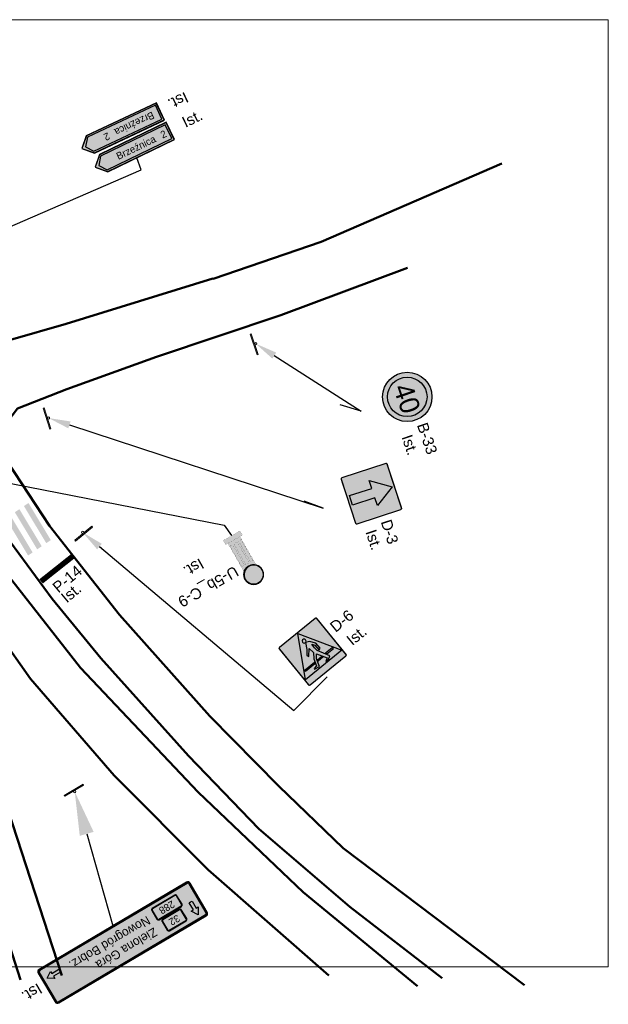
# Model space of a CAD drawing. Header units: millimetres. Extents: x -32728 to 16036, y -21222 to 1675.
# Tile 45 of 58: x 3359 to 3412, y 1506 to 1596. Entities that reach past the tile are written whole.
import ezdxf
from ezdxf import colors
from ezdxf.entities.mleader import LeaderData, LeaderLine
from ezdxf.enums import TextEntityAlignment as Align
from ezdxf.math import Vec2, Vec3

# ---------------------------------------------------------------- set-up
doc = ezdxf.new("R2010")
doc.units = ezdxf.units.MM
doc.linetypes.add('2', pattern=[1.5, 1, -0.5])
doc.linetypes.add('P-14', pattern=[1, 0.75, -0.25])
doc.layers.add('0  podklady', color=250, linetype='Continuous', lineweight=5, plot=False)
doc.layers.add('0 pomoc', color=61, linetype='Continuous', lineweight=30, plot=False)
doc.layers.add('10 znaki pionowe istniejące', color=251, linetype='Continuous', lineweight=15)
doc.layers.add('10 znaki poziome istniejące', color=251, linetype='Continuous', lineweight=15)
doc.layers.add('2 krawedz jezdni', color=7, linetype='2', lineweight=50, true_color=0x000000)
for name, color, linetype, true_color in [('ZWTraffic_Color_255_255_255', 7, 'Continuous', 0xffffff), ('ZWTraffic_Grey_0_0_0', 7, 'Continuous', 0x000000), ('ZWTraffic_Grey_0_148_66', 7, 'Continuous', 0x5e5e5e), ('ZWTraffic_Grey_1', 7, 'Continuous', 0x4c4c4c), ('ZWTraffic_Grey_2', 7, 'Continuous', 0xe1e1e1), ('ZWTraffic_Grey_255_0_0', 7, 'Continuous', 0x4c4c4c), ('ZWTraffic_Grey_255_209_0', 7, 'Continuous', 0xc6c6c6), ('ZWTraffic_Grey_255_255_255', 7, 'Continuous', 0xffffff), ('ZWTraffic_Grey_5', 7, 'Continuous', 0x1d1d1d), ('ZWTraffic_Grey_7', 7, 'Continuous', 0x000000)]:
    doc.layers.add(name, color=color, linetype=linetype, true_color=true_color)
doc.styles.add('Drogowy', font='Drogowa.ttf')
doc.styles.get("Standard").update_dxf_attribs({"font": 'arial.ttf'})
picture_1 = doc.add_image_def('image32.png', size_in_pixel=(1895, 898))

# ---------------------------------------------------------------- blocks, each defined once
blk = doc.blocks.new('P_Opis_Poziome')
for tag, p in [('SYMBOL', (0, 0)), ('DŁUGOŚĆ', (0, -1.2)), ('STAN', (0, -2.4))]:
    blk.add_attdef(tag, p, '', height=1)
at = {"flags": 1}
for tag, p in [('Powierzchnia', (0, -3.6)), ('Powierzchnia_na_mb', (0, -4.8))]:
    blk.add_attdef(tag, p, '', height=1, dxfattribs=at)
blk = doc.blocks.new('P_Opis_Pionowe')
for tag, p in [('Symbol', (0, 0)), ('Stan', (5, 0))]:
    blk.add_attdef(tag, p, '', height=1)
at = {"flags": 1}
for tag, p in [('Wielkość', (0, -1.2)), ('Odblaskowość', (0, -2.4)), ('Aktywny', (0, -3.6)), ('Ilość', (0, -4.8)), ('Dodatkowe', (0, -6)), ('Kilometraż', (0, -7.2)), ('NrDrogi', (0, -8.4))]:
    blk.add_attdef(tag, p, '', height=1, dxfattribs=at)
blk = doc.blocks.new('C-9_')
at = {"true_color": 0xffffff}
h = blk.add_hatch(color=7, dxfattribs=at)
h.dxf.hatch_style = 1
h.paths.add_polyline_path([(-450, 450, -1), (450, 450, -1)])
h.paths.add_polyline_path([(-441, 450, -1), (441, 450, -1)], flags=16)
at = {"true_color": 0x1d1d1d}
h = blk.add_hatch(color=250, dxfattribs=at)
h.paths.add_polyline_path([(220, 832, 1), (-220, 68, 1)])
h.paths.add_polyline_path([(215, 508), (351, 247), (58, 235), (103, 313), (-346, 572), (-278, 688), (170, 430)], flags=16)
at = {"true_color": 0xffffff}
h = blk.add_hatch(color=7, dxfattribs=at)
h.dxf.hatch_style = 1
h.paths.add_polyline_path([(215, 508), (351, 247), (58, 235), (103, 313), (-346, 572), (-278, 688), (170, 430)])
at = {"color": 7, "true_color": 0xffffff}
blk.add_lwpolyline([(450, 450, 1), (-450, 450, 1)], format="xyb", close=True, dxfattribs=at)
at = {"color": 250, "true_color": 0x1d1d1d}
blk.add_lwpolyline([(441, 450, 1), (-441, 450, 1)], format="xyb", close=True, dxfattribs=at)
blk = doc.blocks.new('U-5b_C-9_')
at = {"layer": 'ZWTraffic_Grey_2'}
h = blk.add_hatch(color=256, dxfattribs=at)
h.paths.add_polyline_path([(-33, 150), (-33, 586), (36, 586), (36, 150)])
h.paths.add_polyline_path([(64, 150), (64, 586), (119, 586), (119, 150)])
h.paths.add_polyline_path([(-115, 150), (-115, 586), (-63, 586), (-63, 150)])
at = {"layer": 'ZWTraffic_Grey_255_255_255'}
h = blk.add_hatch(color=256, dxfattribs=at)
h.paths.add_polyline_path([(-183, 815, 0.205258), (-126, 682, 0.4), (128, 682, 0.205258), (186, 815, 1)])
h.paths.add_polyline_path([(178, 815, 1), (-176, 815, 1)], flags=16)
h = blk.add_hatch(color=256, dxfattribs=at)
h.paths.add_polyline_path([(-126, 90), (128, 90), (128, 682, -0.4), (-126, 682)])
h.paths.add_polyline_path([(-33, 150), (-33, 586), (36, 586), (36, 150)], flags=16)
h.paths.add_polyline_path([(64, 150), (64, 586), (119, 586), (119, 150)], flags=16)
h.paths.add_polyline_path([(-115, 150), (-115, 586), (-63, 586), (-63, 150)], flags=16)
h.paths.add_polyline_path([(-175, 0), (-175, 90), (-126, 90), (128, 90), (175, 90), (175, 0)])
at = {"layer": 'ZWTraffic_Grey_0_0_0'}
blk.add_lwpolyline([(128, 682, 1.77, 1.77, 0), (128, 90, 1.77, 1.77, 0), (175, 90, 1.77, 1.77, 0), (175, 0, 1.77, 1.77, 0), (-175, 0, 1.77, 1.77, 0), (-175, 90, 1.77, 1.77, 0), (-126, 90, 1.77, 1.77, 0), (-126, 682, 1.77, 1.77, 0.4)], format="xyseb", close=True, dxfattribs=at)
at = {"layer": 'ZWTraffic_Grey_255_255_255', "const_width": 1.77}
blk.add_lwpolyline([(186, 815, 1), (-183, 815, 1)], format="xyb", close=True, dxfattribs=at)
at = {"layer": 'ZWTraffic_Grey_255_255_255'}
for points in [[(-115, 586, 1.77, 1.77, 0), (-115, 150, 1.77, 1.77, 0), (-63, 150, 1.77, 1.77, 0), (-63, 586, 1.77, 1.77, 0)], [(-33, 586, 1.77, 1.77, 0), (-33, 150, 1.77, 1.77, 0), (36, 150, 1.77, 1.77, 0), (36, 586, 1.77, 1.77, 0)], [(64, 586, 1.77, 1.77, 0), (64, 150, 1.77, 1.77, 0), (119, 150, 1.77, 1.77, 0), (119, 586, 1.77, 1.77, 0)]]:
    blk.add_lwpolyline(points, format="xyseb", close=True, dxfattribs=at)
blk.add_lwpolyline([(-126, 90, 1.77, 1.77, 0), (128, 90, 0, 0, 0)], format="xyseb", dxfattribs=at)
blk.add_circle((1, 815), 177, dxfattribs=at)
at = {"layer": 'ZWTraffic_Color_255_255_255', "xscale": 0.4, "yscale": 0.4, "zscale": 0.4}
blk.add_blockref('C-9_', (0, 638), dxfattribs=at)
blk = doc.blocks.new('Słupek')
h = blk.add_hatch(color=256)
h.paths.add_polyline_path([(-50, -5), (0, -5), (50, -5), (50, -10), (-50, -10)])
h.paths.add_polyline_path([(5, 0, 1), (-5, 0, 1)])
at = {"color": 7}
blk.add_lwpolyline([(-50, -5), (50, -5), (50, -10), (-50, -10)], close=True, dxfattribs=at)
blk.add_circle((0, 0), 5, dxfattribs=at)
blk = doc.blocks.new('D-3_')
at = {"layer": 'ZWTraffic_Grey_255_255_255'}
h = blk.add_hatch(color=256, dxfattribs=at)
h.dxf.hatch_style = 1
h.paths.add_polyline_path([(-450, 30, 0.4142136), (-420, 0), (0, 0), (420, 0, 0.4142136), (450, 30), (450, 870, 0.4142136), (420, 900), (-420, 900, 0.4142136), (-450, 870)])
h.paths.add_polyline_path([(-441, 30, 0.4142136), (-420, 9), (420, 9, 0.4142136), (441, 30), (441, 870, 0.4142136), (420, 891), (-420, 891, 0.4142136), (-441, 870)], flags=16)
h.paths.add_polyline_path([(-240, 486), (0, 846), (240, 486), (90, 486), (90, 58.5), (-90, 58.5), (-90, 486)], flags=0)
blk.add_hatch(color=256, dxfattribs=at).paths.add_polyline_path([(-240, 486), (-90, 486), (-90, 58.5), (90, 58.5), (90, 486), (240, 486), (0, 846)])
at = {"layer": 'ZWTraffic_Grey_5'}
h = blk.add_hatch(color=256, dxfattribs=at)
h.paths.add_polyline_path([(-441, 30), (-441, 870, -0.4142136), (-420, 891), (420, 891, -0.4142136), (441, 870), (441, 30, -0.4142136), (420, 9), (-420, 9, -0.4142136)])
h.paths.add_polyline_path([(-240, 486), (-90, 486), (-90, 58.5), (90, 58.5), (90, 486), (240, 486), (0, 846)], flags=16)
at = {"layer": 'ZWTraffic_Grey_255_255_255'}
blk.add_lwpolyline([(-420, 9), (420, 9, 0.4142136), (441, 30), (441, 870, 0.4142136), (420, 891), (-420, 891, 0.4142136), (-441, 870), (-441, 30, 0.4142136), (-420, 9)], format="xyb", close=True, dxfattribs=at)
blk.add_lwpolyline([(-90, 58.5), (-90, 486), (-240, 486), (0, 846), (240, 486), (90, 486), (90, 58.5)], close=True, dxfattribs=at)
at = {"layer": 'ZWTraffic_Grey_5', "const_width": 5}
blk.add_lwpolyline([(-420, 0), (420, 0, 0.4142136), (450, 30), (450, 870, 0.4142136), (420, 900), (-420, 900, 0.4142136), (-450, 870), (-450, 30, 0.4142136)], format="xyb", close=True, dxfattribs=at)
blk = doc.blocks.new('B-33_')
at = {"layer": 'ZWTraffic_Grey_1', "linetype": 'Continuous'}
h = blk.add_hatch(color=256, dxfattribs=at)
h.dxf.hatch_style = 1
h.paths.add_polyline_path([(450, 450, 1), (-450, 450, 1)])
h.paths.add_polyline_path([(360, 450, 1), (-360, 450, 1)], flags=16)
h.paths.add_polyline_path([(-315, 484, 1), (-315, 416), (315, 416, 1), (315, 484)], flags=0)
at = {"layer": 'ZWTraffic_Grey_255_255_255', "linetype": 'Continuous'}
blk.add_hatch(color=256, dxfattribs=at).paths.add_polyline_path([(360, 450, 1), (-360, 450, 1)])
at = {"layer": 'ZWTraffic_Grey_1', "linetype": 'Continuous'}
blk.add_circle((0, 450), 450, dxfattribs=at)
at = {"layer": 'ZWTraffic_Grey_7', "linetype": 'Continuous'}
blk.add_circle((0, 450), 360, dxfattribs=at)
at = {"layer": 'ZWTraffic_Grey_0_0_0', "linetype": 'Continuous', "style": 'Drogowy'}
blk.add_attdef('50', text='', height=360, dxfattribs=at).set_placement((24, 438), align=Align.MIDDLE)
blk = doc.blocks.new('E-4_51259_')
at = {"layer": 'ZWTraffic_Grey_0_148_66'}
h = blk.add_hatch(color=256, dxfattribs=at)
h.paths.add_polyline_path([(-587.981, 0), (762.971, 0), (762.971, 349.98), (-587.981, 349.98), (-762.971, 174.99)])
h.paths.add_polyline_path([(-587.981, 5), (757.971, 5), (757.971, 344.98), (-587.981, 344.98), (-757.971, 174.99)], flags=0)
blk.add_hatch(color=256, dxfattribs=at).paths.add_polyline_path([(-582.981, 35), (727.971, 35), (727.971, 314.98), (-582.981, 314.98), (-687.975, 174.99)])
at = {"layer": 'ZWTraffic_Grey_255_255_255'}
h = blk.add_hatch(color=256, dxfattribs=at)
h.paths.add_polyline_path([(-587.981, 5), (757.971, 5), (757.971, 344.98), (-587.981, 344.98), (-757.971, 174.99)])
h.paths.add_polyline_path([(-582.981, 35), (727.971, 35), (727.971, 314.98), (-582.981, 314.98), (-687.975, 174.99)], flags=0)
at = {"layer": 'ZWTraffic_Grey_0_148_66'}
for points in [[(-587.981, 0), (762.971, 0), (762.971, 349.98), (-587.981, 349.98), (-762.971, 174.99)], [(-582.981, 35), (727.971, 35), (727.971, 314.98), (-582.981, 314.98), (-687.975, 174.99)]]:
    blk.add_lwpolyline(points, close=True, dxfattribs=at)
at = {"layer": 'ZWTraffic_Grey_255_255_255'}
blk.add_lwpolyline([(-587.981, 5), (757.971, 5), (757.971, 344.98), (-587.981, 344.98), (-757.971, 174.99)], close=True, dxfattribs=at)
at = {"layer": 'ZWTraffic_Grey_255_255_255', "char_height": 132, "attachment_point": 4, "style": 'Drogowy'}
for s, insert in [('{\\fDROGOWA;Brzeźnica}', (-319.981, 174.99)), ('{\\fDROGOWA;2}', (573.791, 174.99))]:
    blk.add_mtext(s, dxfattribs=dict(at, insert=insert))
blk = doc.blocks.new('E-4_52801_')
at = {"layer": 'ZWTraffic_Grey_0_148_66'}
h = blk.add_hatch(color=256, dxfattribs=at)
h.paths.add_polyline_path([(-792.971, 0), (617.981, 0), (792.971, 174.99), (617.981, 349.98), (-792.971, 349.98)])
h.paths.add_polyline_path([(-787.971, 5), (617.981, 5), (787.971, 174.99), (617.981, 344.98), (-787.971, 344.98)], flags=0)
blk.add_hatch(color=256, dxfattribs=at).paths.add_polyline_path([(-757.971, 35), (612.981, 35), (717.975, 174.99), (612.981, 314.98), (-757.971, 314.98)])
at = {"layer": 'ZWTraffic_Grey_255_255_255'}
h = blk.add_hatch(color=256, dxfattribs=at)
h.paths.add_polyline_path([(-787.971, 5), (617.981, 5), (787.971, 174.99), (617.981, 344.98), (-787.971, 344.98)])
h.paths.add_polyline_path([(-757.971, 35), (612.981, 35), (717.975, 174.99), (612.981, 314.98), (-757.971, 314.98)], flags=0)
at = {"layer": 'ZWTraffic_Grey_0_148_66'}
for points in [[(-792.971, 0), (617.981, 0), (792.971, 174.99), (617.981, 349.98), (-792.971, 349.98)], [(-757.971, 35), (612.981, 35), (717.975, 174.99), (612.981, 314.98), (-757.971, 314.98)]]:
    blk.add_lwpolyline(points, close=True, dxfattribs=at)
at = {"layer": 'ZWTraffic_Grey_255_255_255'}
blk.add_lwpolyline([(-787.971, 5), (617.981, 5), (787.971, 174.99), (617.981, 344.98), (-787.971, 344.98)], close=True, dxfattribs=at)
at = {"layer": 'ZWTraffic_Grey_255_255_255', "char_height": 132, "attachment_point": 4, "style": 'Drogowy'}
for s, insert in [('{\\fDROGOWA;Brzeźnica}', (-654.971, 174.99)), ('{\\fDROGOWA;2}', (238.801, 174.99))]:
    blk.add_mtext(s, dxfattribs=dict(at, insert=insert))
blk = doc.blocks.new('D-6_')
at = {"layer": 'ZWTraffic_Grey_0_0_0'}
h = blk.add_hatch(color=256, dxfattribs=at)
h.dxf.hatch_style = 1
h.paths.add_polyline_path([(-175, 195), (-175, 177), (-74, 158), (-27, 306), (31, 373), (133, 194), (73, 157), (135, 157), (195, 192), (79, 414), (72, 481), (72, 565), (108, 517), (108, 393), (144, 414), (144, 535), (72, 628), (0, 661), (-54, 547), (-128, 461), (-111, 424), (-14, 535), (0, 427), (-67, 333), (-110, 204)])
h.paths.add_polyline_path([(-331, 252), (-317, 279), (-97, 279), (-106, 252)])
h.paths.add_polyline_path([(36, 697, 2.414214), (0, 661, 0.414214)])
h.paths.add_polyline_path([(162, 279), (176, 252), (331, 252), (317, 279)])
h.paths.add_polyline_path([(-33, 252), (-24, 279), (72, 279), (88, 252)])
at = {"layer": 'ZWTraffic_Grey_255_255_255'}
h = blk.add_hatch(color=256, dxfattribs=at)
h.dxf.hatch_style = 1
h.paths.add_polyline_path([(-450, 30, 0.414214), (-420, 0), (0, 0), (420, 0, 0.414214), (450, 30), (450, 870, 0.414214), (420, 900), (-420, 900, 0.414214), (-450, 870)])
h.paths.add_polyline_path([(-441, 30, 0.414214), (-420, 9), (420, 9, 0.414214), (441, 30), (441, 870, 0.414214), (420, 891), (-420, 891, 0.414214), (-441, 870)], flags=16)
h.paths.add_polyline_path([(-390, 240), (-390, 795), (-240, 795), (-240, 613), (90, 613), (90, 878), (293, 878), (293, 22), (90, 22), (90, 422), (-240, 422), (-240, 240)], flags=0)
h.paths.add_polyline_path([(-382, 248), (-382, 788), (-247, 788), (-247, 613), (-247, 248)], flags=0)
h = blk.add_hatch(color=256, dxfattribs=at)
h.dxf.hatch_style = 1
h.paths.add_polyline_path([(-426, 135), (0, 876), (426, 135)])
at = {"layer": 'ZWTraffic_Grey_5'}
h = blk.add_hatch(color=256, dxfattribs=at)
h.dxf.hatch_style = 1
h.paths.add_polyline_path([(-420, 9), (420, 9, 0.414214), (441, 30), (441, 870, 0.414214), (420, 891), (-420, 891, 0.414214), (-441, 870), (-441, 30, 0.414214)])
at = {"layer": 'ZWTraffic_Grey_0_0_0'}
blk.add_lwpolyline([(36, 697, 2.414214), (0, 661, 0.414214)], format="xyb", close=True, dxfattribs=at)
for points in [[(-175, 195), (-175, 177), (-74, 158), (-27, 306), (31, 373), (133, 194), (73, 157), (135, 157), (195, 192), (79, 414), (72, 481), (72, 565), (108, 517), (108, 393), (144, 414), (144, 535), (72, 628), (0, 661), (-54, 547), (-128, 461), (-111, 424), (-14, 535), (0, 427), (-67, 333), (-110, 204)], [(-331, 252), (-317, 279), (-97, 279), (-106, 252)], [(-33, 252), (-24, 279), (72, 279), (88, 252)], [(162, 279), (176, 252), (331, 252), (317, 279)]]:
    blk.add_lwpolyline(points, close=True, dxfattribs=at)
at = {"layer": 'ZWTraffic_Grey_255_255_255'}
blk.add_lwpolyline([(-420, 9), (420, 9, 0.414214), (441, 30), (441, 870, 0.414214), (420, 891), (-420, 891, 0.414214), (-441, 870), (-441, 30, 0.414214), (-420, 9)], format="xyb", close=True, dxfattribs=at)
blk.add_lwpolyline([(-426, 135), (0, 876), (426, 135)], close=True, dxfattribs=at)
at = {"layer": 'ZWTraffic_Grey_5', "const_width": 5}
blk.add_lwpolyline([(-420, 0), (420, 0, 0.414214), (450, 30), (450, 870, 0.414214), (420, 900), (-420, 900, 0.414214), (-450, 870), (-450, 30, 0.414214)], format="xyb", close=True, dxfattribs=at)
blk = doc.blocks.new('E15a_43480_')
at = {"layer": 'ZWTraffic_Grey_255_0_0'}
h = blk.add_hatch(color=256, dxfattribs=at)
edge = h.paths.add_edge_path()
edge.add_line((-176.482, -119.924), (176.482, -119.924))
edge.add_arc((176.481, -89.923), 30.001, 270.0013265, 359.9986735)
edge.add_line((206.482, -89.924), (206.482, 89.924))
edge.add_arc((176.481, 89.923), 30.001, 0.0013265, 89.9986735)
edge.add_line((176.482, 119.924), (-176.482, 119.924))
edge.add_arc((-176.481, 89.923), 30.001, 90.0013265, 179.9986735)
edge.add_line((-206.482, 89.924), (-206.482, -89.924))
edge.add_arc((-176.481, -89.923), 30.001, 180.0013265, 269.9986735)
edge = h.paths.add_edge_path(flags=0)
edge.add_line((-176.482, -119.924), (176.482, -119.924))
edge.add_arc((176.481, -89.923), 30.001, 270.0013265, 359.9986735)
edge.add_line((206.482, -89.924), (206.482, 89.924))
edge.add_arc((176.481, 89.923), 30.001, 0.0013265, 89.9986735)
edge.add_line((176.482, 119.924), (-176.482, 119.924))
edge.add_arc((-176.481, 89.923), 30.001, 90.0013265, 179.9986735)
edge.add_line((-206.482, 89.924), (-206.482, -89.924))
edge.add_arc((-176.481, -89.923), 30.001, 180.0013265, 269.9986735)
h = blk.add_hatch(color=256, dxfattribs=at)
edge = h.paths.add_edge_path()
edge.add_line((-176.482, -110.924), (176.482, -110.924))
edge.add_arc((176.482, -89.924), 21, 270.0013265, 359.9986735)
edge.add_line((197.482, -89.924), (197.482, 89.924))
edge.add_arc((176.482, 89.924), 21, 0.0013265, 89.9986735)
edge.add_line((176.482, 110.924), (-176.482, 110.924))
edge.add_arc((-176.482, 89.924), 21, 90.0013265, 179.9986735)
edge.add_line((-197.482, 89.924), (-197.482, -89.924))
edge.add_arc((-176.482, -89.924), 21, 180.0013265, 269.9986735)
at = {"layer": 'ZWTraffic_Grey_255_255_255'}
h = blk.add_hatch(color=256, dxfattribs=at)
edge = h.paths.add_edge_path()
edge.add_line((-176.482, -119.924), (176.482, -119.924))
edge.add_arc((176.481, -89.923), 30.001, 270.0013265, 359.9986735)
edge.add_line((206.482, -89.924), (206.482, 89.924))
edge.add_arc((176.481, 89.923), 30.001, 0.0013265, 89.9986735)
edge.add_line((176.482, 119.924), (-176.482, 119.924))
edge.add_arc((-176.481, 89.923), 30.001, 90.0013265, 179.9986735)
edge.add_line((-206.482, 89.924), (-206.482, -89.924))
edge.add_arc((-176.481, -89.923), 30.001, 180.0013265, 269.9986735)
edge = h.paths.add_edge_path(flags=0)
edge.add_line((-176.482, -110.924), (176.482, -110.924))
edge.add_arc((176.482, -89.924), 21, 270.0013265, 359.9986735)
edge.add_line((197.482, -89.924), (197.482, 89.924))
edge.add_arc((176.482, 89.924), 21, 0.0013265, 89.9986735)
edge.add_line((176.482, 110.924), (-176.482, 110.924))
edge.add_arc((-176.482, 89.924), 21, 90.0013265, 179.9986735)
edge.add_line((-197.482, 89.924), (-197.482, -89.924))
edge.add_arc((-176.482, -89.924), 21, 180.0013265, 269.9986735)
at = {"layer": 'ZWTraffic_Grey_255_0_0'}
blk.add_lwpolyline([(-176.482, -119.924), (176.482, -119.924, 0.4142), (206.482, -89.924), (206.482, 89.924, 0.4142), (176.482, 119.924), (-176.482, 119.924, 0.4142), (-206.482, 89.924), (-206.482, -89.924, 0.4142)], format="xyb", close=True, dxfattribs=at)
at = {"layer": 'ZWTraffic_Grey_255_255_255'}
for points in [[(-176.482, -119.924), (176.482, -119.924, 0.4142), (206.482, -89.924), (206.482, 89.924, 0.4142), (176.482, 119.924), (-176.482, 119.924, 0.4142), (-206.482, 89.924), (-206.482, -89.924, 0.4142)], [(-176.482, -110.924), (176.482, -110.924, 0.4142), (197.482, -89.924), (197.482, 89.924, 0.4142), (176.482, 110.924), (-176.482, 110.924, 0.4142), (-197.482, 89.924), (-197.482, -89.924, 0.4142)]]:
    blk.add_lwpolyline(points, format="xyb", close=True, dxfattribs=at)
at = {"layer": 'ZWTraffic_Grey_255_255_255', "insert": (0, 0), "char_height": 132, "attachment_point": 5, "style": 'Drogowy'}
blk.add_mtext('{\\fDROGOWA;32}', dxfattribs=at)
blk = doc.blocks.new('E15e43503_')
at = {"layer": 'ZWTraffic_Grey_0_0_0', "transparency": 33554687}
h = blk.add_hatch(color=256, dxfattribs=at)
h.dxf.hatch_style = 1
h.paths.add_polyline_path([(-267.598, 72), (-258.598, 72), (-258.598, 81), (-267.598, 81)])
h.paths.add_polyline_path([(-267.598, 18), (-258.598, 18), (-258.598, 27), (-267.598, 27)])
h.paths.add_polyline_path([(-267.598, -18), (-258.598, -18), (-258.598, -9), (-267.598, -9)])
h.paths.add_polyline_path([(-267.598, 0), (-258.598, 0), (-258.598, 9), (-267.598, 9)])
h.paths.add_polyline_path([(-267.598, -54), (-258.598, -54), (-258.598, -45), (-267.598, -45)])
h.paths.add_polyline_path([(-267.598, 36), (-258.598, 36), (-258.598, 45), (-267.598, 45)])
h.paths.add_polyline_path([(-267.598, -72), (-258.598, -72), (-258.598, -63), (-267.598, -63)])
h.paths.add_polyline_path([(-267.598, 54), (-258.598, 54), (-258.598, 63), (-267.598, 63)])
h.paths.add_polyline_path([(-267.598, -90), (-258.598, -90), (-258.598, -81), (-267.598, -81)])
h.paths.add_polyline_path([(-267.598, -36), (-258.598, -36), (-258.598, -27), (-267.598, -27)])
h = blk.add_hatch(color=256, dxfattribs=at)
h.dxf.hatch_style = 1
h.paths.add_polyline_path([(202.5, 110), (211.5, 110), (211.5, 119), (202.5, 119)])
h.paths.add_polyline_path([(184.5, 110), (193.5, 110), (193.5, 119), (184.5, 119)])
h.paths.add_polyline_path([(112.5, 110), (121.5, 110), (121.5, 119), (112.5, 119)])
h.paths.add_polyline_path([(94.5, 110), (103.5, 110), (103.5, 119), (94.5, 119)])
h.paths.add_polyline_path([(76.5, 110), (85.5, 110), (85.5, 119), (76.5, 119)])
h.paths.add_polyline_path([(58.5, 110), (67.5, 110), (67.5, 119), (58.5, 119)])
h.paths.add_polyline_path([(40.5, 110), (49.5, 110), (49.5, 119), (40.5, 119)])
h.paths.add_polyline_path([(22.5, 110), (31.5, 110), (31.5, 119), (22.5, 119)])
h.paths.add_polyline_path([(4.5, 110), (13.5, 110), (13.5, 119), (4.5, 119)])
h.paths.add_polyline_path([(-13.5, 110), (-4.5, 110), (-4.5, 119), (-13.5, 119)])
h.paths.add_polyline_path([(-31.5, 110), (-22.5, 110), (-22.5, 119), (-31.5, 119)])
h.paths.add_polyline_path([(-49.5, 110), (-40.5, 110), (-40.5, 119), (-49.5, 119)])
h.paths.add_polyline_path([(-67.5, 110), (-58.5, 110), (-58.5, 119), (-67.5, 119)])
h.paths.add_polyline_path([(-85.5, 110), (-76.5, 110), (-76.5, 119), (-85.5, 119)])
h.paths.add_polyline_path([(-139.5, 110), (-130.5, 110), (-130.5, 119), (-139.5, 119)])
h.paths.add_polyline_path([(-157.5, 110), (-148.5, 110), (-148.5, 119), (-157.5, 119)])
h.paths.add_polyline_path([(-175.5, 110), (-166.5, 110), (-166.5, 119), (-175.5, 119)])
h.paths.add_polyline_path([(166.5, 110), (175.5, 110), (175.5, 119), (166.5, 119)])
h.paths.add_polyline_path([(-103.5, 110), (-94.5, 110), (-94.5, 119), (-103.5, 119)])
h.paths.add_polyline_path([(-211.5, 110), (-202.5, 110), (-202.5, 119), (-211.5, 119)])
h.paths.add_polyline_path([(-229.5, 110), (-220.5, 110), (-220.5, 119), (-229.5, 119)])
h.paths.add_polyline_path([(148.5, 110), (157.5, 110), (157.5, 119), (148.5, 119)])
h.paths.add_polyline_path([(-121.5, 110), (-112.5, 110), (-112.5, 119), (-121.5, 119)])
h.paths.add_polyline_path([(130.5, 110), (139.5, 110), (139.5, 119), (130.5, 119)])
h.paths.add_polyline_path([(220.5, 110), (229.5, 110), (229.5, 119), (220.5, 119)])
h.paths.add_polyline_path([(-193.5, 110), (-184.5, 110), (-184.5, 119), (-193.5, 119)])
h = blk.add_hatch(color=256, dxfattribs=at)
h.dxf.hatch_style = 1
h.paths.add_polyline_path([(258.598, 72), (267.598, 72), (267.598, 81), (258.598, 81)])
h.paths.add_polyline_path([(258.598, 18), (267.598, 18), (267.598, 27), (258.598, 27)])
h.paths.add_polyline_path([(258.598, -18), (267.598, -18), (267.598, -9), (258.598, -9)])
h.paths.add_polyline_path([(258.598, 0), (267.598, 0), (267.598, 9), (258.598, 9)])
h.paths.add_polyline_path([(258.598, -54), (267.598, -54), (267.598, -45), (258.598, -45)])
h.paths.add_polyline_path([(258.598, 36), (267.598, 36), (267.598, 45), (258.598, 45)])
h.paths.add_polyline_path([(258.598, -72), (267.598, -72), (267.598, -63), (258.598, -63)])
h.paths.add_polyline_path([(258.598, 54), (267.598, 54), (267.598, 63), (258.598, 63)])
h.paths.add_polyline_path([(258.598, -90), (267.598, -90), (267.598, -81), (258.598, -81)])
h.paths.add_polyline_path([(258.598, -36), (267.598, -36), (267.598, -27), (258.598, -27)])
h = blk.add_hatch(color=256, dxfattribs=at)
h.dxf.hatch_style = 1
h.paths.add_polyline_path([(202.5, -119), (211.5, -119), (211.5, -110), (202.5, -110)])
h.paths.add_polyline_path([(184.5, -119), (193.5, -119), (193.5, -110), (184.5, -110)])
h.paths.add_polyline_path([(112.5, -119), (121.5, -119), (121.5, -110), (112.5, -110)])
h.paths.add_polyline_path([(94.5, -119), (103.5, -119), (103.5, -110), (94.5, -110)])
h.paths.add_polyline_path([(76.5, -119), (85.5, -119), (85.5, -110), (76.5, -110)])
h.paths.add_polyline_path([(58.5, -119), (67.5, -119), (67.5, -110), (58.5, -110)])
h.paths.add_polyline_path([(40.5, -119), (49.5, -119), (49.5, -110), (40.5, -110)])
h.paths.add_polyline_path([(22.5, -119), (31.5, -119), (31.5, -110), (22.5, -110)])
h.paths.add_polyline_path([(4.5, -119), (13.5, -119), (13.5, -110), (4.5, -110)])
h.paths.add_polyline_path([(-13.5, -119), (-4.5, -119), (-4.5, -110), (-13.5, -110)])
h.paths.add_polyline_path([(-31.5, -119), (-22.5, -119), (-22.5, -110), (-31.5, -110)])
h.paths.add_polyline_path([(-49.5, -119), (-40.5, -119), (-40.5, -110), (-49.5, -110)])
h.paths.add_polyline_path([(-67.5, -119), (-58.5, -119), (-58.5, -110), (-67.5, -110)])
h.paths.add_polyline_path([(-85.5, -119), (-76.5, -119), (-76.5, -110), (-85.5, -110)])
h.paths.add_polyline_path([(-139.5, -119), (-130.5, -119), (-130.5, -110), (-139.5, -110)])
h.paths.add_polyline_path([(-157.5, -119), (-148.5, -119), (-148.5, -110), (-157.5, -110)])
h.paths.add_polyline_path([(-175.5, -119), (-166.5, -119), (-166.5, -110), (-175.5, -110)])
h.paths.add_polyline_path([(166.5, -119), (175.5, -119), (175.5, -110), (166.5, -110)])
h.paths.add_polyline_path([(-103.5, -119), (-94.5, -119), (-94.5, -110), (-103.5, -110)])
h.paths.add_polyline_path([(-211.5, -119), (-202.5, -119), (-202.5, -110), (-211.5, -110)])
h.paths.add_polyline_path([(-229.5, -119), (-220.5, -119), (-220.5, -110), (-229.5, -110)])
h.paths.add_polyline_path([(148.5, -119), (157.5, -119), (157.5, -110), (148.5, -110)])
h.paths.add_polyline_path([(-121.5, -119), (-112.5, -119), (-112.5, -110), (-121.5, -110)])
h.paths.add_polyline_path([(130.5, -119), (139.5, -119), (139.5, -110), (130.5, -110)])
h.paths.add_polyline_path([(220.5, -119), (229.5, -119), (229.5, -110), (220.5, -110)])
h.paths.add_polyline_path([(-193.5, -119), (-184.5, -119), (-184.5, -110), (-193.5, -110)])
at = {"layer": 'ZWTraffic_Grey_255_209_0'}
h = blk.add_hatch(color=256, dxfattribs=at)
edge = h.paths.add_edge_path()
edge.add_line((-237.598, -119.924), (237.598, -119.924))
edge.add_arc((237.597, -89.923), 30.001, 270.0013265, 359.9986735)
edge.add_line((267.598, -89.924), (267.598, 89.924))
edge.add_arc((237.597, 89.923), 30.001, 0.0013265, 89.9986735)
edge.add_line((237.598, 119.924), (-237.598, 119.924))
edge.add_arc((-237.597, 89.923), 30.001, 90.0013265, 179.9986735)
edge.add_line((-267.598, 89.924), (-267.598, -89.924))
edge.add_arc((-237.597, -89.923), 30.001, 180.0013265, 269.9986735)
edge = h.paths.add_edge_path(flags=0)
edge.add_line((-237.598, -119.924), (237.598, -119.924))
edge.add_arc((237.597, -89.923), 30.001, 270.0013265, 359.9986735)
edge.add_line((267.598, -89.924), (267.598, 89.924))
edge.add_arc((237.597, 89.923), 30.001, 0.0013265, 89.9986735)
edge.add_line((237.598, 119.924), (-237.598, 119.924))
edge.add_arc((-237.597, 89.923), 30.001, 90.0013265, 179.9986735)
edge.add_line((-267.598, 89.924), (-267.598, -89.924))
edge.add_arc((-237.597, -89.923), 30.001, 180.0013265, 269.9986735)
h = blk.add_hatch(color=256, dxfattribs=at)
edge = h.paths.add_edge_path()
edge.add_line((-237.598, -110.924), (237.598, -110.924))
edge.add_arc((237.598, -89.924), 21, 270.0013265, 359.9986735)
edge.add_line((258.598, -89.924), (258.598, 89.924))
edge.add_arc((237.598, 89.924), 21, 0.0013265, 89.9986735)
edge.add_line((237.598, 110.924), (-237.598, 110.924))
edge.add_arc((-237.598, 89.924), 21, 90.0013265, 179.9986735)
edge.add_line((-258.598, 89.924), (-258.598, -89.924))
edge.add_arc((-237.598, -89.924), 21, 180.0013265, 269.9986735)
at = {"layer": 'ZWTraffic_Grey_255_255_255'}
h = blk.add_hatch(color=256, dxfattribs=at)
edge = h.paths.add_edge_path()
edge.add_line((-237.598, -119.924), (237.598, -119.924))
edge.add_arc((237.597, -89.923), 30.001, 270.0013265, 359.9986735)
edge.add_line((267.598, -89.924), (267.598, 89.924))
edge.add_arc((237.597, 89.923), 30.001, 0.0013265, 89.9986735)
edge.add_line((237.598, 119.924), (-237.598, 119.924))
edge.add_arc((-237.597, 89.923), 30.001, 90.0013265, 179.9986735)
edge.add_line((-267.598, 89.924), (-267.598, -89.924))
edge.add_arc((-237.597, -89.923), 30.001, 180.0013265, 269.9986735)
edge = h.paths.add_edge_path(flags=0)
edge.add_line((-237.598, -110.924), (237.598, -110.924))
edge.add_arc((237.598, -89.924), 21, 270.0013265, 359.9986735)
edge.add_line((258.598, -89.924), (258.598, 89.924))
edge.add_arc((237.598, 89.924), 21, 0.0013265, 89.9986735)
edge.add_line((237.598, 110.924), (-237.598, 110.924))
edge.add_arc((-237.598, 89.924), 21, 90.0013265, 179.9986735)
edge.add_line((-258.598, 89.924), (-258.598, -89.924))
edge.add_arc((-237.598, -89.924), 21, 180.0013265, 269.9986735)
at = {"layer": 'ZWTraffic_Grey_255_209_0'}
blk.add_lwpolyline([(-237.598, -119.924), (237.598, -119.924, 0.4142), (267.598, -89.924), (267.598, 89.924, 0.4142), (237.598, 119.924), (-237.598, 119.924, 0.4142), (-267.598, 89.924), (-267.598, -89.924, 0.4142)], format="xyb", close=True, dxfattribs=at)
at = {"layer": 'ZWTraffic_Grey_255_255_255'}
for points in [[(-237.598, -119.924), (237.598, -119.924, 0.4142), (267.598, -89.924), (267.598, 89.924, 0.4142), (237.598, 119.924), (-237.598, 119.924, 0.4142), (-267.598, 89.924), (-267.598, -89.924, 0.4142)], [(-237.598, -110.924), (237.598, -110.924, 0.4142), (258.598, -89.924), (258.598, 89.924, 0.4142), (237.598, 110.924), (-237.598, 110.924, 0.4142), (-258.598, 89.924), (-258.598, -89.924, 0.4142)]]:
    blk.add_lwpolyline(points, format="xyb", close=True, dxfattribs=at)
at = {"layer": 'ZWTraffic_Grey_0_0_0', "insert": (0, 0), "char_height": 132, "attachment_point": 5, "style": 'Drogowy'}
blk.add_mtext('{\\fDROGOWA;288}', dxfattribs=at)
blk = doc.blocks.new('EArrow_')
at = {"true_color": 0x6d6d6d}
blk.add_hatch(color=251, dxfattribs=at).paths.add_polyline_path([(-0.5, 0), (-0.5, 0.111), (0.056, 0.111), (0.056, 0.278), (0.5, 0), (0.056, -0.278), (0.056, -0.111), (-0.5, -0.111)])
at = {"color": 18, "true_color": 0x060606}
blk.add_lwpolyline([(-0.5, 0), (-0.5, 0.111), (0.056, 0.111), (0.056, 0.278), (0.5, 0), (0.056, -0.278), (0.056, -0.111), (-0.5, -0.111)], close=True, dxfattribs=at)
blk = doc.blocks.new('E_43510_')
at = {"layer": 'ZWTraffic_Grey_0_148_66'}
h = blk.add_hatch(color=256, dxfattribs=at)
edge = h.paths.add_edge_path()
edge.add_line((-1560.677, 0), (1560.677, 0))
edge.add_arc((1560.676, 50.001), 50.001, 270.0013265, 359.9986735)
edge.add_line((1610.677, 50), (1610.677, 659.924))
edge.add_arc((1560.676, 659.923), 50.001, 0.0013265, 89.9986735)
edge.add_line((1560.677, 709.924), (-1560.677, 709.924))
edge.add_arc((-1560.676, 659.923), 50.001, 90.0013265, 179.9986735)
edge.add_line((-1610.677, 659.924), (-1610.677, 50))
edge.add_arc((-1560.676, 50.001), 50.001, 180.0013265, 269.9986735)
edge = h.paths.add_edge_path(flags=0)
edge.add_line((-1560.677, 5), (1560.677, 5))
edge.add_arc((1560.676, 50.001), 45.001, 270.0013265, 359.9986735)
edge.add_line((1605.677, 50), (1605.677, 659.924))
edge.add_arc((1560.676, 659.923), 45.001, 0.0013265, 89.9986735)
edge.add_line((1560.677, 704.924), (-1560.677, 704.924))
edge.add_arc((-1560.676, 659.923), 45.001, 90.0013265, 179.9986735)
edge.add_line((-1605.677, 659.924), (-1605.677, 50))
edge.add_arc((-1560.676, 50.001), 45.001, 180.0013265, 269.9986735)
h = blk.add_hatch(color=256, dxfattribs=at)
edge = h.paths.add_edge_path()
edge.add_line((-1560.677, 25), (1560.677, 25))
edge.add_arc((1560.676, 50.001), 25.001, 270.0013265, 359.9986735)
edge.add_line((1585.677, 50), (1585.677, 659.924))
edge.add_arc((1560.676, 659.923), 25.001, 0.0013265, 89.9986735)
edge.add_line((1560.677, 684.924), (-1560.677, 684.924))
edge.add_arc((-1560.676, 659.923), 25.001, 90.0013265, 179.9986735)
edge.add_line((-1585.677, 659.924), (-1585.677, 50))
edge.add_arc((-1560.676, 50.001), 25.001, 180.0013265, 269.9986735)
at = {"layer": 'ZWTraffic_Grey_255_255_255'}
h = blk.add_hatch(color=256, dxfattribs=at)
edge = h.paths.add_edge_path()
edge.add_line((-1560.677, 5), (1560.677, 5))
edge.add_arc((1560.676, 50.001), 45.001, 270.0013265, 359.9986735)
edge.add_line((1605.677, 50), (1605.677, 659.924))
edge.add_arc((1560.676, 659.923), 45.001, 0.0013265, 89.9986735)
edge.add_line((1560.677, 704.924), (-1560.677, 704.924))
edge.add_arc((-1560.676, 659.923), 45.001, 90.0013265, 179.9986735)
edge.add_line((-1605.677, 659.924), (-1605.677, 50))
edge.add_arc((-1560.676, 50.001), 45.001, 180.0013265, 269.9986735)
edge = h.paths.add_edge_path(flags=0)
edge.add_line((-1560.677, 25), (1560.677, 25))
edge.add_arc((1560.676, 50.001), 25.001, 270.0013265, 359.9986735)
edge.add_line((1585.677, 50), (1585.677, 659.924))
edge.add_arc((1560.676, 659.923), 25.001, 0.0013265, 89.9986735)
edge.add_line((1560.677, 684.924), (-1560.677, 684.924))
edge.add_arc((-1560.676, 659.923), 25.001, 90.0013265, 179.9986735)
edge.add_line((-1585.677, 659.924), (-1585.677, 50))
edge.add_arc((-1560.676, 50.001), 25.001, 180.0013265, 269.9986735)
at = {"layer": 'ZWTraffic_Grey_0_148_66'}
blk.add_lwpolyline([(-1560.677, 0), (1560.677, 0, 0.4142), (1610.677, 50), (1610.677, 659.924, 0.4142), (1560.677, 709.924), (-1560.677, 709.924, 0.4142), (-1610.677, 659.924), (-1610.677, 50, 0.4142)], format="xyb", close=True, dxfattribs=at)
at = {"layer": 'ZWTraffic_Grey_255_255_255'}
for points in [[(-1560.677, 5), (1560.677, 5, 0.4142), (1605.677, 50), (1605.677, 659.924, 0.4142), (1560.677, 704.924), (-1560.677, 704.924, 0.4142), (-1605.677, 659.924), (-1605.677, 50, 0.4142)], [(-1560.677, 25), (1560.677, 25, 0.4142), (1585.677, 50), (1585.677, 659.924, 0.4142), (1560.677, 684.924), (-1560.677, 684.924, 0.4142), (-1585.677, 659.924), (-1585.677, 50, 0.4142)]]:
    blk.add_lwpolyline(points, format="xyb", close=True, dxfattribs=at)
at = {"layer": '0 pomoc'}
for name, p in [('E15a_43480_', (-1020.579, 482.424)), ('E15e43503_', (-1020.579, 212.424))]:
    blk.add_blockref(name, p, dxfattribs=at)
at = {"layer": 'ZWTraffic_Color_255_255_255', "xscale": 270, "yscale": 270, "zscale": 270, "rotation": 90}
blk.add_blockref('EArrow_', (-1443.177, 482.424), dxfattribs=at)
at = {"layer": 'ZWTraffic_Color_255_255_255', "xscale": 270, "yscale": 270, "zscale": 270}
blk.add_blockref('EArrow_', (1383.177, 212.424), dxfattribs=at)
at = {"layer": 'ZWTraffic_Grey_255_255_255', "char_height": 162, "attachment_point": 4, "style": 'Drogowy'}
for s, insert in [('{\\fDROGOWA;Zielona Góra}', (-631.481, 482.424)), ('{\\fDROGOWA;Nowogród Bobrz.}', (-631.481, 212.424))]:
    blk.add_mtext(s, dxfattribs=dict(at, insert=insert))

msp = doc.modelspace()

# ---------------------------------------------------------------- hatches: boundary and pattern name
at = {"layer": '10 znaki poziome istniejące'}
h = msp.add_hatch(color=256, dxfattribs=at)
h.paths.add_polyline_path([(3359.471, 1547.167), (3357.435, 1550.55), (3357.849, 1550.831), (3359.885, 1547.448)])
h.paths.add_polyline_path([(3360.299, 1547.729), (3358.264, 1551.113), (3358.678, 1551.394), (3360.713, 1548.011)])
h.paths.add_polyline_path([(3361.128, 1548.292), (3359.092, 1551.675), (3359.506, 1551.957), (3361.542, 1548.573)])

# ---------------------------------------------------------------- linework, layer by layer
at = {"layer": '0 pomoc'}
msp.add_lwpolyline([(3363.535, 1547.095), (3360.657, 1544.807)], dxfattribs=at)
at = {"layer": '10 znaki poziome istniejące', "linetype": 'P-14', "const_width": 0.5, "flags": 128}
msp.add_lwpolyline([(3363.535, 1547.095), (3360.657, 1544.807)], dxfattribs=at)
at = {"layer": '2 krawedz jezdni', "color": 0, "linetype": 'ByBlock'}
for points in [[(3376.313, 1572.449), (3362.931, 1568.313), (3357.87, 1566.853), (3353.734, 1566.804), (3350.717, 1567.583), (3348.479, 1568.799), (3344.537, 1575.563), (3336.946, 1591.135)], [(3376.33, 1572.411), (3386.177, 1575.789), (3402.637, 1582.94)], [(3394.04, 1573.423), (3382.507, 1569.092), (3371.169, 1565.297), (3362.994, 1562.328), (3358.517, 1560.576), (3357.446, 1559.165), (3357.203, 1557.219), (3357.592, 1555.71), (3361.437, 1549.871), (3367.811, 1541.744), (3376.035, 1532.499), (3382.312, 1526.124), (3388.2, 1520.479), (3404.697, 1507.973)], [(3352.385, 1556.148), (3351.626, 1556.185), (3350.957, 1555.699), (3351.292, 1554.513), (3357.641, 1545.345), (3364.259, 1536.927), (3374.964, 1525.589), (3384.551, 1516.44), (3394.964, 1507.876)], [(3397.203, 1508.606), (3388.784, 1515.127), (3380.512, 1522.231), (3374.088, 1528.898), (3366.108, 1537.803), (3361.68, 1543.204), (3356.327, 1550.455), (3353.213, 1554.688), (3352.385, 1556.148)], [(3386.886, 1508.849), (3375.889, 1518.484), (3367.325, 1527.097), (3359.685, 1535.905), (3354.965, 1542.62), (3350.293, 1548.46), (3346.935, 1551.233), (3343.042, 1552.791), (3339.15, 1553.18), (3334.429, 1552.791), (3316.084, 1550.406), (3296.279, 1547.827), (3259.199, 1541.988), (3228.412, 1537.147)], [(3358.764, 1508.466), (3349.38, 1537.698), (3352.725, 1538.971), (3362.537, 1508.849)]]:
    msp.add_lwpolyline(points, dxfattribs=at)

# ---------------------------------------------------------------- block references
at = {"layer": '10 znaki pionowe istniejące'}
ref = msp.add_blockref('P_Opis_Pionowe', (3363.643, 1583.964), dxfattribs=dict(at, rotation=205.248138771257))
ref.add_attrib('Stan', 'Ist.', (3373.773, 1589.499), dxfattribs={"layer": '0', "height": 1, "rotation": 205.24814})
for name, p, xscale, yscale, zscale, rotation in [('E-4_52801_', (3367.573, 1586.785), 0.005, 0.005, 0.005, 205.248138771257), ('E-4_51259_', (3369.385, 1583.456), 0.005, 0.005, 0.005, 25.8045323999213), ('Słupek', (3380.224, 1566.485), 0.02, 0.02, 0.02, 288.8531587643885), ('Słupek', (3361.337, 1559.708), 0.02, 0.02, 0.02, 288.1456240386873), ('D-3_', (3388.619, 1552.11), 0.005, 0.005, 0.005, 288.1456240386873), ('Słupek', (3364.447, 1549.275), 0.02, 0.02, 0.02, 39.1554341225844), ('U-5b_C-9_', (3378.012, 1548.978), 0.005, 0.005, 0.005, 209.633914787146), ('D-6_', (3386.825, 1536.652), 0.005, 0.005, 0.005, 39.1554341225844), ('Słupek', (3363.723, 1525.621), 0.02, 0.02, 0.02, 210.6255327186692), ('E_43510_', (3367.186, 1513.378), 0.005, 0.005, 0.005, 210.6255327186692)]:
    msp.add_blockref(name, p, dxfattribs=dict(at, xscale=xscale, yscale=yscale, zscale=zscale, rotation=rotation))
ref = msp.add_blockref('P_Opis_Pionowe', (3373.126, 1586.237), dxfattribs=dict(at, rotation=25.8045323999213))
ref.add_attrib('Stan', 'Ist.', (3373.81, 1586.179), dxfattribs={"layer": '0', "height": 1, "rotation": 25.80453})
at = {"layer": '10 znaki pionowe istniejące', "xscale": 0.005, "yscale": 0.005, "zscale": 0.005, "rotation": 288.8531587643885}
msp.add_blockref('B-33_', (3391.897, 1560.907), dxfattribs=at).add_auto_attribs({'50': '40'})
at = {"layer": '10 znaki pionowe istniejące'}
ref = msp.add_blockref('P_Opis_Pionowe', (3394.898, 1559.079), dxfattribs=dict(at, rotation=288.8531587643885))
ref.add_attrib('Symbol', 'B-33', (3394.898, 1559.079), dxfattribs={"layer": '0', "height": 1, "rotation": 288.85316})
ref.add_attrib('Stan', 'Ist.', (3393.493, 1557.981), dxfattribs={"layer": '0', "height": 1, "rotation": 288.85316})
ref = msp.add_blockref('P_Opis_Pionowe', (3391.598, 1550.245), dxfattribs=dict(at, rotation=288.1456240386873))
ref.add_attrib('Symbol', 'D-3', (3391.598, 1550.245), dxfattribs={"layer": '0', "height": 1, "rotation": 288.14562})
ref.add_attrib('Stan', 'Ist.', (3390.209, 1549.332), dxfattribs={"layer": '0', "height": 1, "rotation": 288.14562})
ref = msp.add_blockref('P_Opis_Pionowe', (3378.281, 1546.255), dxfattribs=dict(at, rotation=209.6339147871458))
ref.add_attrib('Symbol', 'U-5b_C-9', (3378.281, 1546.255), dxfattribs={"layer": '0', "height": 1, "rotation": 209.63391})
ref.add_attrib('Stan', 'Ist.', (3375.123, 1546.957), dxfattribs={"layer": '0', "height": 1, "rotation": 209.63391})
ref = msp.add_blockref('P_Opis_Pionowe', (3387.498, 1540.102), dxfattribs=dict(at, rotation=39.1554341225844))
ref.add_attrib('Symbol', 'D-6', (3387.498, 1540.102), dxfattribs={"layer": '0', "height": 1, "rotation": 39.15543})
ref.add_attrib('Stan', 'Ist.', (3389.005, 1538.895), dxfattribs={"layer": '0', "height": 1, "rotation": 39.15543})
ref = msp.add_blockref('P_Opis_Pionowe', (3359.774, 1506.927), dxfattribs=dict(at, rotation=210.6255327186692))
ref.add_attrib('Stan', 'Ist.', (3360.362, 1508.186), dxfattribs={"layer": '0', "height": 1, "rotation": 210.62553})
at = {"layer": '10 znaki poziome istniejące'}
ref = msp.add_blockref('P_Opis_Poziome', (3362.225, 1543.701), dxfattribs=dict(at, rotation=39.80589289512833))
ref.add_attrib('SYMBOL', 'P-14', (3362.225, 1543.701), dxfattribs={"layer": '0', "height": 1, "rotation": 399.80589})
ref.add_attrib('STAN', 'Ist.', (3362.994, 1542.779), dxfattribs={"layer": '0', "height": 1, "rotation": 399.80589})

# ---------------------------------------------------------------- pictures from other files: only their frames are drawn
at = {"layer": '0  podklady'}
image = msp.add_image(picture_1, insert=(3230.018, 1509.649), size_in_units=(182.329, 86.402), dxfattribs=at)
image.dxf.flags = 7

# ---------------------------------------------------------------- leaders
at = {"layer": '10 znaki pionowe istniejące'}
ml = msp.add_multileader_mtext('Standard', dxfattribs=at)
ml.set_content('', color=256)
ml.set_leader_properties()
ml.build(insert=Vec2(0, 0))
ml.multileader.update_dxf_attribs({"has_dogleg": 0, "arrow_head_size": 2})
ctx = ml.context
ctx.base_point, ctx.arrow_head_size, ctx.plane_origin = Vec3(3365.385, 1583.456), 2, Vec3(238.783, 338.801)
ctx.text_align_type = 2
notes = []
notes.append((ctx, [(0, (1, 1, 0), (3377.385, 1583.456), (-1, 0), 8, [(0, [(3350.271, 1573.873), (3369.788, 1582.364)], 256, [])])]))
ctx.mtext.insert, ctx.mtext.alignment, ctx.mtext.flow_direction = Vec3(3367.385, 1585.456), 3, 5
ml = msp.add_multileader_mtext('Standard', dxfattribs=at)
ml.set_content('', color=256)
ml.set_leader_properties()
ml.build(insert=Vec2(0, 0))
ml.multileader.update_dxf_attribs({"has_dogleg": 0, "arrow_head_size": 2})
ctx = ml.context
ctx.base_point, ctx.arrow_head_size, ctx.plane_origin = Vec3(3387.897, 1560.907), 2, Vec3(238.783, 338.801)
ctx.text_align_type = 2
notes.append((ctx, [(1, (1, 1, 0), (3379.897, 1560.907), (1, 0), 8, [(0, [(3380.224, 1566.485), (3389.827, 1560.332)], 256, [])])]))
ctx.mtext.insert, ctx.mtext.alignment, ctx.mtext.flow_direction = Vec3(3389.897, 1562.907), 3, 5
ml = msp.add_multileader_mtext('Standard', dxfattribs=at)
ml.set_content('', color=256)
ml.set_leader_properties()
ml.build(insert=Vec2(0, 0))
ml.multileader.update_dxf_attribs({"has_dogleg": 0, "arrow_head_size": 2})
ctx = ml.context
ctx.base_point, ctx.arrow_head_size, ctx.plane_origin = Vec3(3384.619, 1552.11), 2, Vec3(238.783, 338.801)
ctx.text_align_type = 2
notes.append((ctx, [(1, (1, 1, 0), (3376.619, 1552.11), (1, 0), 8, [(0, [(3361.337, 1559.708), (3386.377, 1551.477)], 256, [])])]))
ctx.mtext.insert, ctx.mtext.alignment, ctx.mtext.flow_direction = Vec3(3386.619, 1554.11), 3, 5
ml = msp.add_multileader_mtext('Standard', dxfattribs=at)
ml.set_content('', color=256)
ml.set_leader_properties()
ml.build(insert=Vec2(0, 0))
ml.multileader.update_dxf_attribs({"has_dogleg": 0, "arrow_head_size": 2})
ctx = ml.context
ctx.base_point, ctx.arrow_head_size, ctx.plane_origin = Vec3(3374.012, 1548.978), 2, Vec3(238.783, 338.801)
ctx.text_align_type = 2
notes.append((ctx, [(0, (1, 1, 0), (3386.012, 1548.978), (-1, 0), 8, [(0, [(3352.065, 1554.868), (3377.329, 1549.949)], 256, [])])]))
ctx.mtext.insert, ctx.mtext.alignment, ctx.mtext.flow_direction = Vec3(3376.012, 1550.978), 3, 5
ml = msp.add_multileader_mtext('Standard', dxfattribs=at)
ml.set_content('', color=256)
ml.set_leader_properties()
ml.build(insert=Vec2(0, 0))
ml.multileader.update_dxf_attribs({"has_dogleg": 0, "arrow_head_size": 2})
ctx = ml.context
ctx.base_point, ctx.arrow_head_size, ctx.plane_origin = Vec3(3386.728, 1536.108), 2, Vec3(0, 316.759)
ctx.text_align_type = 2
notes.append((ctx, [(0, (1, 1, 0), (3378.728, 1536.108), (1, 0), 8, [(0, [(3364.447, 1549.275), (3383.691, 1533.013)], 256, [])])]))
ctx.mtext.insert, ctx.mtext.alignment, ctx.mtext.flow_direction = Vec3(3388.728, 1538.108), 3, 5
ml = msp.add_multileader_mtext('Standard', dxfattribs=at)
ml.set_content('', color=256)
ml.set_leader_properties()
ml.build(insert=Vec2(0, 0))
ml.multileader.update_dxf_attribs({"has_dogleg": 0})
ctx = ml.context
ctx.base_point, ctx.plane_origin = Vec3(3363.186, 1513.378), Vec3(0, 316.759)
notes.append((ctx, [(0, (1, 1, 0), (3375.186, 1513.378), (-1, 0), 8, [(0, [(3363.723, 1525.621)], 256, [])])]))
ctx.mtext.insert, ctx.mtext.flow_direction = Vec3(3365.186, 1515.378), 5
for ctx, leaders in notes:
    for number, flags, end, landing, length, lines in leaders:
        leader = LeaderData()
        leader.index, (leader.has_last_leader_line, leader.has_dogleg_vector, leader.attachment_direction) = number, flags
        leader.last_leader_point, leader.dogleg_vector, leader.dogleg_length = Vec3(end), Vec3(landing), length
        for number, points, colour, breaks in lines:
            line = LeaderLine()
            line.index, line.vertices, line.color, line.breaks = number, Vec3.list(points), colors.encode_raw_color(colour), breaks
            leader.lines.append(line)
        ctx.leaders.append(leader)

doc.saveas('drawing.dxf')
